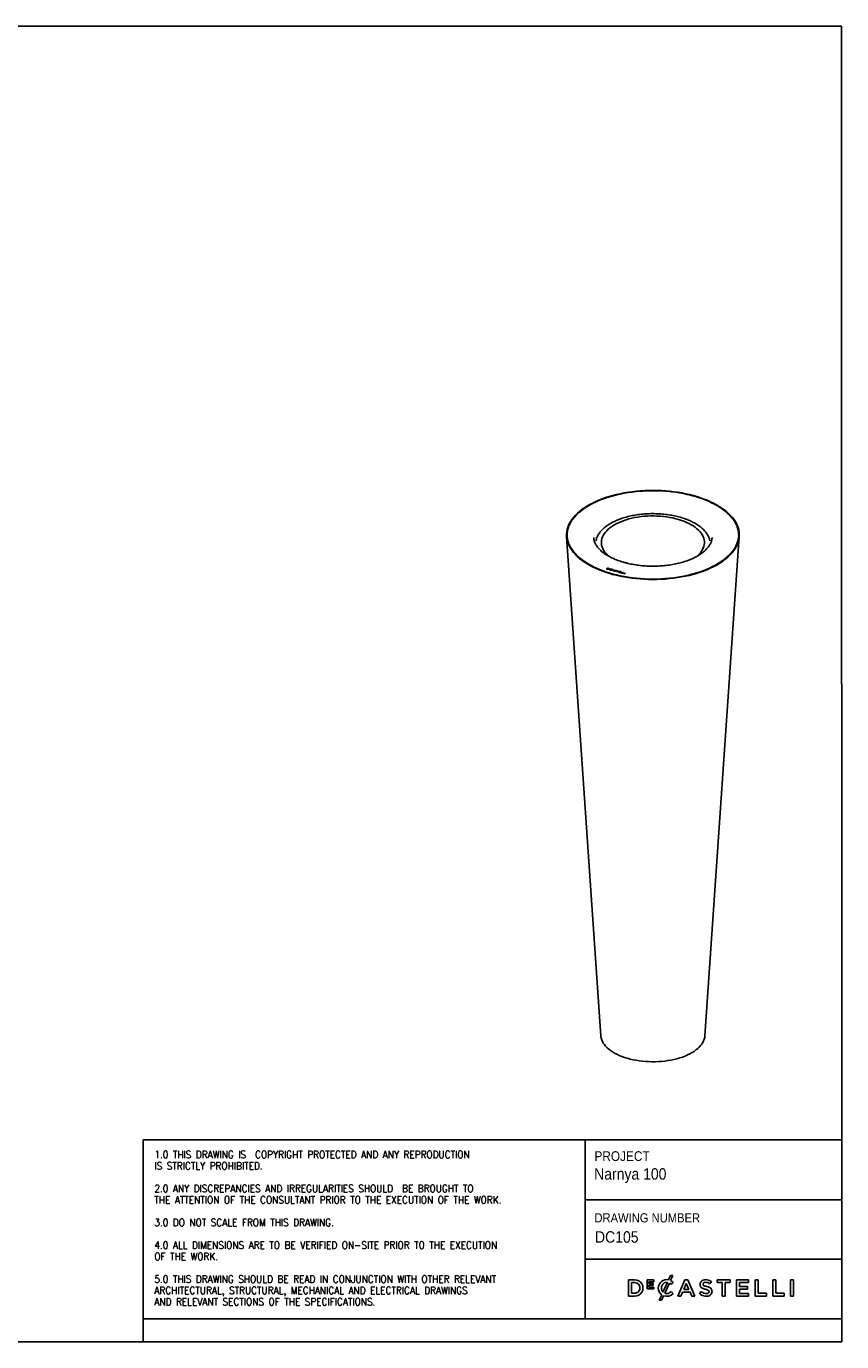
# Model space of a CAD drawing. Header units: millimetres. Extents: x 40 to 3320, y 40 to 2336.
# Tile 2 of 2: x 1896 to 3320, y 40 to 2336. Entities that reach past the tile are written whole.
import ezdxf

# ---------------------------------------------------------------- set-up
doc = ezdxf.new("R2010")
doc.units = ezdxf.units.MM
doc.header["$LTSCALE"] = 8
doc.linetypes.add('SLD-Solido', pattern=[0])
doc.layers.add('NOTE', color=3, linetype='SLD-Solido')
doc.layers.add('SCHIZZI', color=9, linetype='Continuous')
doc.styles.add('SLDTEXTSTYLE0', font='GOTHIC.TTF', dxfattribs={"width": 0.913})
doc.styles.add('SLDTEXTSTYLE1', font='romans__.ttf', dxfattribs={"width": 0.893})

msp = doc.modelspace()

# ---------------------------------------------------------------- linework, layer by layer
for p, q in [((3060.6, 1517), (3060.1, 1516.6)), ((3060.1, 1516.6), (3060.1, 1516.5)), ((3060.8, 1516.9), (3060.4, 1516.5)), ((3060.4, 1516.5), (3060.4, 1516.5)), ((3060.6, 1517), (3060.6, 1516.7)), ((2840.4, 1448.2), (2840.4, 1447.1)), ((3140.1, 1447.1), (3140.1, 1448.2)), ((2839.5, 1445.4), (2899.5, 573.8)), ((3081.1, 573.8), (3141.1, 1445.4)), ((3068.3, 1411.9), (3067, 1410.8)), ((2909.5, 1388.7), (2911.1, 1390.3)), ((2910.9, 1388.4), (2909.5, 1388.7)), ((2909.7, 1388.7), (2911.1, 1390.1)), ((2910.1, 1388.8), (2911.3, 1390)), ((2911.1, 1388.6), (2910.1, 1388.8)), ((2910.1, 1388.7), (2910.1, 1388.8)), ((2911.1, 1388.4), (2910.1, 1388.7)), ((2911.1, 1390.3), (2912.3, 1390)), ((2911.1, 1390.1), (2911.1, 1390.3)), ((2911.1, 1390.1), (2912.3, 1389.8)), ((2911.1, 1388.4), (2911.1, 1388.6)), ((2911.3, 1390), (2912.1, 1389.8)), ((2912.3, 1389.8), (2912.3, 1390)), ((2912.4, 1388.5), (2912.4, 1388.6)), ((2912.9, 1389), (2912.9, 1389.2)), ((2913.3, 1389.2), (2913.3, 1389.1)), ((2913.8, 1388.5), (2914.7, 1389.3)), ((2915.1, 1388.1), (2913.8, 1388.5)), ((2914, 1388.4), (2914.7, 1389.1)), ((2914.5, 1388.8), (2914.2, 1388.5)), ((2914.2, 1388.5), (2915.2, 1388.2)), ((2914.2, 1388.4), (2914.2, 1388.5)), ((2915.4, 1388.5), (2914.5, 1388.8)), ((2914.8, 1389.1), (2914.6, 1388.9)), ((2914.6, 1388.9), (2915.6, 1388.6)), ((2914.6, 1388.7), (2914.6, 1388.9)), ((2914.7, 1389.3), (2915.9, 1389)), ((2914.7, 1389.1), (2914.7, 1389.3)), ((2914.7, 1389.1), (2914.8, 1389.1)), ((2915.8, 1388.9), (2914.8, 1389.1)), ((2915.2, 1388.2), (2915.1, 1388.1)), ((2915.2, 1386.8), (2916, 1387.1)), ((2915.6, 1386.7), (2915.2, 1386.8)), ((2915.6, 1388.6), (2915.4, 1388.5)), ((2915.5, 1386.7), (2916, 1387)), ((2916.3, 1387), (2915.6, 1386.7)), ((2915.9, 1389), (2915.8, 1388.9)), ((2915.9, 1387.7), (2915.9, 1387.8)), ((2916, 1387), (2916, 1387.1)), ((2916.3, 1387.6), (2916.3, 1387.4)), ((2918.4, 1388.1), (2916.4, 1387.3)), ((2918.4, 1387.9), (2916.4, 1387.1)), ((2916.4, 1387.1), (2916.4, 1387.3)), ((2918.7, 1387.9), (2916.6, 1387.1)), ((2916.6, 1386.9), (2916.6, 1387.1)), ((2916.8, 1386.9), (2916.8, 1387)), ((2918, 1386.9), (2918.1, 1386.7)), ((2918, 1386.8), (2918, 1386.9)), ((2918, 1386.8), (2918, 1386.7)), ((2918.4, 1387.9), (2918.4, 1388.1)), ((2918.8, 1388.2), (2919.4, 1388.5)), ((2918.8, 1388.1), (2919.4, 1388.3)), ((2918.8, 1388.1), (2918.8, 1388.2)), ((2919.2, 1387.8), (2918.8, 1387.8)), ((2919.9, 1388.4), (2919, 1388.1)), ((2919, 1387.9), (2919, 1388.1)), ((2919, 1386.2), (2921.9, 1387.4)), ((2919.4, 1386.1), (2919, 1386.2)), ((2919.2, 1386.1), (2921.9, 1387.2)), ((2919.4, 1388.5), (2919.9, 1388.4)), ((2919.4, 1388.3), (2919.4, 1388.5)), ((2919.4, 1388.3), (2919.6, 1388.3)), ((2920.3, 1386.5), (2919.4, 1386.1)), ((2921.8, 1386.1), (2920.3, 1386.5)), ((2920.7, 1386.6), (2921.9, 1387.1)), ((2920.7, 1386.4), (2920.7, 1386.6)), ((2921.8, 1386.3), (2920.7, 1386.6)), ((2921.8, 1386.1), (2920.7, 1386.4)), ((2921.7, 1385.5), (2921.8, 1386.1)), ((2921.7, 1385.4), (2921.8, 1385.9)), ((2922.1, 1385.3), (2921.7, 1385.5)), ((2921.9, 1387.1), (2921.8, 1386.3)), ((2921.9, 1386.9), (2921.8, 1386.1)), ((2921.8, 1386.1), (2921.8, 1386.3)), ((2921.8, 1385.9), (2921.8, 1386.1)), ((2921.9, 1387.4), (2922.4, 1387.3)), ((2921.9, 1387.2), (2921.9, 1387.4)), ((2921.9, 1387.2), (2922.3, 1387.1)), ((2921.9, 1386.9), (2921.9, 1387.1)), ((2922.4, 1387.3), (2922.1, 1385.3)), ((2923.4, 1385.5), (2923.7, 1385.4)), ((2923.4, 1385.4), (2923.4, 1385.5)), ((2923.4, 1385.4), (2923.7, 1385.3)), ((2923.7, 1385.3), (2923.7, 1385.1)), ((2923.7, 1385), (2923.7, 1385.2)), ((2924.6, 1386), (2924.6, 1385.8)), ((2925, 1384.7), (2925, 1384.9)), ((2925.5, 1384.9), (2925.5, 1385.1)), ((2925.5, 1384.9), (2925.5, 1385)), ((2925.7, 1385.2), (2925.7, 1385.4)), ((2926.4, 1385.6), (2926, 1385.7)), ((2926.1, 1385.7), (2926.1, 1385.9)), ((2926.4, 1385.9), (2926.4, 1386.1)), ((2927.3, 1383.9), (2928.7, 1385.3)), ((2927.8, 1383.8), (2927.3, 1383.9)), ((2927.4, 1383.9), (2928.7, 1385.1)), ((2927.7, 1385.6), (2927.9, 1385.7)), ((2928.7, 1385.3), (2927.7, 1385.6)), ((2927.8, 1385.5), (2927.9, 1385.6)), ((2929.2, 1385.2), (2927.8, 1383.8)), ((2927.9, 1385.7), (2930.4, 1385.1)), ((2927.9, 1385.6), (2927.9, 1385.7)), ((2927.9, 1385.6), (2930.2, 1384.9)), ((2928.7, 1385.1), (2928.7, 1385.3)), ((2930.2, 1384.9), (2929.2, 1385.2)), ((2930, 1383.2), (2931.5, 1384.7)), ((2932.2, 1382.6), (2930, 1383.2)), ((2930.1, 1383.2), (2931.5, 1384.6)), ((2930.4, 1385.1), (2930.2, 1384.9)), ((2931, 1383.8), (2930.5, 1383.3)), ((2930.5, 1383.3), (2932.4, 1382.8)), ((2930.5, 1383.1), (2930.5, 1383.3)), ((2930.5, 1383.1), (2932.2, 1382.7)), ((2932.9, 1383.3), (2931, 1383.8)), ((2931.7, 1384.4), (2931.2, 1384)), ((2931.2, 1384), (2933.1, 1383.5)), ((2931.2, 1383.8), (2931.2, 1384)), ((2931.2, 1383.8), (2932.9, 1383.3)), ((2931.5, 1384.7), (2933.8, 1384.1)), ((2931.5, 1384.6), (2931.5, 1384.7)), ((2931.5, 1384.6), (2933.6, 1384)), ((2933.6, 1383.9), (2931.7, 1384.4)), ((2932.4, 1382.8), (2932.2, 1382.6)), ((2933.1, 1383.5), (2932.9, 1383.3)), ((2933.5, 1382.2), (2935.1, 1383.8)), ((2935.6, 1381.7), (2933.5, 1382.2)), ((2933.8, 1384.1), (2933.6, 1383.9)), ((2933.6, 1382.2), (2935.1, 1383.6)), ((2935.5, 1383.7), (2934.1, 1382.3)), ((2934.1, 1382.3), (2935.8, 1381.9)), ((2934.1, 1382.2), (2934.1, 1382.3)), ((2934.1, 1382.2), (2935.7, 1381.7)), ((2935.1, 1383.8), (2935.5, 1383.7)), ((2935.1, 1383.6), (2935.1, 1383.8)), ((2935.1, 1383.6), (2935.3, 1383.6)), ((2935.8, 1381.9), (2935.6, 1381.7)), ((2936.8, 1381.3), (2938.4, 1382.9)), ((2938.9, 1380.8), (2936.8, 1381.3)), ((2936.9, 1381.3), (2938.4, 1382.7)), ((2938.8, 1382.8), (2937.4, 1381.4)), ((2937.4, 1381.4), (2939.1, 1381)), ((2937.4, 1381.3), (2937.4, 1381.4)), ((2937.4, 1381.3), (2938.9, 1380.8)), ((2938.4, 1382.9), (2938.8, 1382.8)), ((2938.4, 1382.7), (2938.4, 1382.9)), ((2938.4, 1382.7), (2938.6, 1382.7)), ((2939.1, 1381), (2938.9, 1380.8)), ((2940.1, 1380.4), (2941.7, 1382)), ((2940.5, 1380.3), (2940.1, 1380.4)), ((2940.3, 1380.4), (2941.7, 1381.8)), ((2942.1, 1381.9), (2940.5, 1380.3)), ((2941.7, 1382), (2942.1, 1381.9)), ((2941.7, 1381.8), (2941.7, 1382)), ((2941.7, 1381.8), (2942, 1381.8))]:
    msp.add_line(p, q)
at = {"flags": 128}
for points in [[(3060.8, 1516.9), (3067.2, 1515.1), (3073.4, 1513.1), (3079.4, 1510.9), (3085.2, 1508.7), (3090.7, 1506.2), (3096, 1503.7), (3101.1, 1501), (3105.9, 1498.1), (3110.5, 1495.2), (3114.8, 1492.2), (3118.7, 1489), (3122.4, 1485.8), (3125.8, 1482.4), (3128.8, 1479), (3131.6, 1475.5), (3134, 1472), (3136, 1468.4), (3137.8, 1464.8), (3139.1, 1461.1), (3140.2, 1457.3), (3140.9, 1453.6), (3141.2, 1449.9), (3141.2, 1446.1), (3140.8, 1442.3), (3140.1, 1438.6), (3139, 1434.9), (3137.6, 1431.2), (3135.8, 1427.6), (3133.7, 1424), (3131.3, 1420.4), (3128.5, 1417), (3125.4, 1413.6), (3122, 1410.2), (3118.3, 1407), (3114.3, 1403.9), (3110, 1400.8), (3105.4, 1397.9), (3100.5, 1395.1), (3095.4, 1392.4), (3090.1, 1389.9), (3084.5, 1387.5), (3078.7, 1385.2), (3072.7, 1383.1), (3066.5, 1381.1), (3060.1, 1379.3), (3053.6, 1377.6), (3046.9, 1376.1), (3040, 1374.8), (3033.1, 1373.7), (3026.1, 1372.7), (3018.9, 1371.9), (3011.7, 1371.2), (3004.5, 1370.8), (2997.2, 1370.5), (2989.9, 1370.5), (2982.6, 1370.6), (2975.4, 1370.8), (2968.1, 1371.3), (2961, 1371.9), (2953.8, 1372.8), (2946.8, 1373.8), (2939.9, 1374.9), (2933.1, 1376.3), (2926.4, 1377.8), (2919.9, 1379.4), (2913.5, 1381.3), (2907.3, 1383.3), (2901.3, 1385.4), (2895.5, 1387.7), (2890, 1390.1), (2884.6, 1392.7), (2879.6, 1395.4), (2874.7, 1398.2), (2870.2, 1401.1), (2865.9, 1404.2), (2861.9, 1407.3), (2858.2, 1410.6), (2854.9, 1413.9), (2851.8, 1417.3), (2849.1, 1420.8), (2846.7, 1424.3), (2844.6, 1427.9), (2842.9, 1431.6), (2841.5, 1435.3), (2840.4, 1439), (2839.7, 1442.7), (2839.4, 1446.5), (2839.4, 1450.2), (2839.8, 1454), (2840.5, 1457.7), (2841.6, 1461.4), (2843, 1465.1), (2844.7, 1468.8), (2846.8, 1472.4), (2849.3, 1475.9), (2852, 1479.4), (2855.1, 1482.8), (2858.5, 1486.1), (2862.2, 1489.3), (2866.2, 1492.5), (2870.5, 1495.5), (2875.1, 1498.4), (2879.9, 1501.2), (2885, 1503.9), (2890.4, 1506.5), (2896, 1508.9), (2901.8, 1511.2), (2907.8, 1513.3), (2914, 1515.3), (2920.4, 1517.1), (2926.9, 1518.7), (2933.6, 1520.2), (2940.4, 1521.6), (2947.4, 1522.7), (2954.4, 1523.7), (2961.5, 1524.5), (2968.7, 1525.1), (2976, 1525.6), (2983.2, 1525.8), (2990.5, 1525.9), (2997.8, 1525.8), (3005.1, 1525.6), (3012.3, 1525.1), (3019.5, 1524.5), (3026.6, 1523.6), (3033.7, 1522.7), (3040.6, 1521.5), (3047.4, 1520.1), (3054.1, 1518.6), (3060.6, 1517)], [(3060.4, 1516.5), (3066.7, 1514.7), (3072.9, 1512.7), (3078.9, 1510.5), (3084.7, 1508.2), (3090.3, 1505.8), (3095.6, 1503.2), (3100.7, 1500.5), (3105.5, 1497.7), (3110, 1494.7), (3114.2, 1491.7), (3118.2, 1488.5), (3121.9, 1485.3), (3125.2, 1481.9), (3128.2, 1478.5), (3130.9, 1475), (3133.3, 1471.5), (3135.3, 1467.8), (3137, 1464.2), (3138.3, 1460.5), (3139.3, 1456.8), (3139.9, 1453), (3140.2, 1449.3), (3140.1, 1445.5), (3139.7, 1441.7), (3138.9, 1438), (3137.8, 1434.3), (3136.3, 1430.6), (3134.4, 1427), (3132.2, 1423.4), (3129.7, 1419.9), (3126.9, 1416.4), (3123.7, 1413), (3120.2, 1409.7), (3116.4, 1406.5), (3112.3, 1403.4), (3107.9, 1400.4), (3103.3, 1397.5), (3098.3, 1394.7), (3093.2, 1392.1), (3087.7, 1389.6), (3082.1, 1387.2), (3076.2, 1385), (3070.1, 1382.9), (3063.8, 1381), (3057.4, 1379.2), (3050.8, 1377.6), (3044, 1376.2), (3037.2, 1374.9), (3030.2, 1373.8), (3023.1, 1372.9), (3015.9, 1372.2), (3008.7, 1371.6), (3001.4, 1371.2), (2994.1, 1371.1), (2986.8, 1371), (2979.6, 1371.2), (2972.3, 1371.6), (2965.1, 1372.1), (2957.9, 1372.8), (2950.8, 1373.7), (2943.8, 1374.8), (2936.9, 1376.1), (2930.2, 1377.5), (2923.6, 1379.1), (2917.1, 1380.8), (2910.8, 1382.8), (2904.7, 1384.8), (2898.8, 1387.1), (2893.2, 1389.4), (2887.7, 1391.9), (2882.5, 1394.6), (2877.6, 1397.3), (2872.9, 1400.2), (2868.5, 1403.2), (2864.4, 1406.3), (2860.6, 1409.5), (2857.1, 1412.8), (2853.9, 1416.2), (2851, 1419.7), (2848.5, 1423.2), (2846.3, 1426.8), (2844.4, 1430.4), (2842.9, 1434.1), (2841.7, 1437.8), (2840.9, 1441.5), (2840.5, 1445.3), (2840.4, 1449), (2840.6, 1452.8), (2841.2, 1456.5), (2842.2, 1460.3), (2843.5, 1464), (2845.2, 1467.6), (2847.2, 1471.2), (2849.5, 1474.8), (2852.2, 1478.3), (2855.2, 1481.7), (2858.5, 1485.1), (2862.2, 1488.3), (2866.1, 1491.5), (2870.3, 1494.6), (2874.9, 1497.5), (2879.6, 1500.4), (2884.7, 1503.1), (2890, 1505.6), (2895.6, 1508.1), (2901.3, 1510.4), (2907.3, 1512.6), (2913.5, 1514.6), (2919.8, 1516.4), (2926.4, 1518.1), (2933, 1519.6), (2939.9, 1521), (2946.8, 1522.1), (2953.8, 1523.1), (2960.9, 1524), (2968.1, 1524.6), (2975.4, 1525.1), (2982.7, 1525.4), (2990, 1525.5), (2997.3, 1525.4), (3004.5, 1525.1), (3011.8, 1524.7), (3019, 1524), (3026.1, 1523.2), (3033.1, 1522.2), (3040.1, 1521.1), (3046.9, 1519.7), (3053.6, 1518.2), (3060.1, 1516.6)], [(2920.4, 1380), (2926.9, 1378.3), (2933.6, 1376.8), (2940.4, 1375.5), (2947.3, 1374.3), (2954.4, 1373.3), (2961.5, 1372.5), (2968.7, 1371.9), (2975.9, 1371.4), (2983.2, 1371.2), (2990.5, 1371.1), (2997.8, 1371.2), (3005.1, 1371.4), (3012.3, 1371.9), (3019.5, 1372.5), (3026.6, 1373.4), (3033.7, 1374.4), (3040.6, 1375.5), (3047.4, 1376.9), (3054.1, 1378.4), (3060.6, 1380.1), (3067, 1381.9), (3073.2, 1383.9), (3079.1, 1386.1), (3084.9, 1388.4), (3090.5, 1390.8), (3095.8, 1393.4), (3100.8, 1396.1), (3105.6, 1399), (3110.1, 1401.9), (3114.4, 1405), (3118.3, 1408.1), (3122, 1411.4), (3125.3, 1414.7), (3128.3, 1418.2), (3131, 1421.7), (3133.3, 1425.2), (3135.3, 1428.8), (3137, 1432.5), (3138.3, 1436.2), (3139.3, 1439.9), (3139.9, 1443.7), (3140.1, 1447.4), (3140, 1451.2), (3139.6, 1454.9), (3138.8, 1458.7), (3137.6, 1462.4), (3136.1, 1466.1), (3134.2, 1469.7), (3132, 1473.3), (3129.5, 1476.8), (3126.6, 1480.3), (3123.5, 1483.6), (3120, 1486.9), (3116.1, 1490.1), (3112, 1493.2), (3107.6, 1496.2), (3103, 1499.1), (3098, 1501.9), (3092.8, 1504.5), (3087.4, 1507), (3081.7, 1509.4), (3075.8, 1511.6), (3069.7, 1513.7), (3063.4, 1515.6), (3057, 1517.4), (3050.4, 1518.9), (3043.6, 1520.4), (3036.7, 1521.6), (3029.7, 1522.7), (3022.7, 1523.6), (3015.5, 1524.3), (3008.3, 1524.9), (3001, 1525.2), (2993.7, 1525.4), (2986.4, 1525.4), (2979.1, 1525.2), (2971.9, 1524.8), (2964.6, 1524.3), (2957.5, 1523.6), (2950.4, 1522.6), (2943.4, 1521.6), (2936.5, 1520.3), (2929.8, 1518.9), (2923.2, 1517.3), (2916.8, 1515.5), (2910.5, 1513.6), (2904.4, 1511.5), (2898.5, 1509.3), (2892.9, 1506.9), (2887.4, 1504.4), (2882.3, 1501.7), (2877.3, 1499), (2872.7, 1496.1), (2868.3, 1493.1), (2864.2, 1489.9), (2860.4, 1486.7), (2856.9, 1483.4), (2853.8, 1480), (2850.9, 1476.6), (2848.4, 1473.1), (2846.2, 1469.5), (2844.4, 1465.8), (2842.9, 1462.1), (2841.8, 1458.4), (2841, 1454.7), (2840.5, 1450.9), (2840.5, 1447.2), (2840.7, 1443.4), (2841.4, 1439.7), (2842.4, 1436), (2843.7, 1432.3), (2845.4, 1428.6), (2847.4, 1425), (2849.8, 1421.4), (2852.5, 1418), (2855.5, 1414.5), (2858.8, 1411.2), (2862.5, 1407.9), (2866.5, 1404.8), (2870.7, 1401.7), (2875.3, 1398.8), (2880.1, 1396), (2885.1, 1393.3), (2890.5, 1390.7), (2896, 1388.3), (2901.8, 1386), (2907.8, 1383.8), (2914, 1381.8), (2920.4, 1380)], [(2913.7, 1410.6), (2913.4, 1410.9), (2910.6, 1413.5), (2908.1, 1416.1), (2906, 1418.8), (2904.2, 1421.6), (2902.7, 1424.4), (2901.6, 1427.2), (2900.8, 1430.1), (2900.4, 1433), (2900.3, 1435.9), (2900.6, 1438.8), (2901.2, 1441.7), (2902.2, 1444.6), (2903.6, 1447.4), (2905.3, 1450.2), (2907.3, 1452.9), (2909.6, 1455.6), (2912.3, 1458.1), (2915.3, 1460.6), (2918.5, 1463), (2922.1, 1465.2), (2925.9, 1467.4), (2930, 1469.4), (2934.3, 1471.3), (2938.8, 1473), (2943.6, 1474.6), (2948.5, 1476.1), (2953.6, 1477.3), (2958.8, 1478.4), (2964.2, 1479.4), (2969.6, 1480.1), (2975.2, 1480.7), (2980.8, 1481.1), (2986.4, 1481.3), (2992.1, 1481.3), (2997.7, 1481.2), (3003.3, 1480.9), (3008.9, 1480.4), (3014.4, 1479.7), (3019.8, 1478.8), (3025.1, 1477.8), (3030.2, 1476.5), (3035.2, 1475.2), (3040, 1473.6), (3044.6, 1472), (3049, 1470.1), (3053.2, 1468.2), (3057.1, 1466.1), (3060.8, 1463.8), (3064.1, 1461.5), (3067.2, 1459.1), (3070, 1456.5), (3072.5, 1453.9), (3074.6, 1451.2), (3076.4, 1448.4), (3077.9, 1445.6), (3079, 1442.8), (3079.8, 1439.9), (3080.2, 1437), (3080.3, 1434.1), (3080, 1431.2), (3079.3, 1428.3), (3078.3, 1425.4), (3077, 1422.6), (3075.3, 1419.8), (3073.3, 1417.1), (3071, 1414.4), (3068.3, 1411.9), (3068.3, 1411.9)], [(2912.9, 1389.3), (2912.9, 1389.2), (2912.9, 1389.1), (2912.9, 1389), (2912.8, 1388.9), (2912.7, 1388.8), (2912.6, 1388.8), (2912.5, 1388.7), (2912.4, 1388.6)], [(2913.3, 1389.4), (2913.3, 1389.2), (2913.3, 1389.1), (2913.3, 1389), (2913.2, 1388.8), (2913.1, 1388.7), (2913, 1388.6), (2912.8, 1388.5), (2912.6, 1388.4)], [(2924.4, 1385.7), (2924.2, 1385.8), (2924.2, 1385.9), (2924.2, 1386.1), (2924.2, 1386.2), (2924.4, 1386.3), (2924.6, 1386.4), (2924.8, 1386.4), (2925, 1386.5)], [(2925, 1386.2), (2924.9, 1386.2), (2924.8, 1386.2), (2924.7, 1386.2), (2924.6, 1386.1), (2924.6, 1386), (2924.6, 1386), (2924.6, 1385.9), (2924.7, 1385.9)], [(2925.5, 1384.9), (2925.5, 1384.9), (2925.5, 1384.9)], [(2925.7, 1385.4), (2925.8, 1385.3), (2925.8, 1385.3), (2925.9, 1385.2), (2925.9, 1385.2), (2925.9, 1385.1), (2925.9, 1385.1), (2925.9, 1385), (2925.9, 1385)], [(3081.1, 573.8), (3080.7, 570.9), (3080, 568), (3078.9, 565.1), (3077.5, 562.3), (3075.8, 559.6), (3073.7, 556.8), (3071.3, 554.2), (3068.6, 551.7), (3065.5, 549.2), (3062.2, 546.8), (3058.6, 544.6), (3054.8, 542.5), (3050.7, 540.5), (3046.4, 538.6), (3041.8, 536.9), (3037.1, 535.3), (3032.1, 533.9), (3027, 532.6), (3021.8, 531.5), (3016.4, 530.6), (3011, 529.9), (3005.4, 529.3), (2999.8, 528.9), (2994.2, 528.7), (2988.6, 528.6), (2982.9, 528.8), (2977.3, 529.1), (2971.7, 529.6), (2966.2, 530.3), (2960.8, 531.2), (2955.6, 532.2), (2950.4, 533.4), (2945.4, 534.7), (2940.6, 536.3), (2936, 537.9), (2931.5, 539.7), (2927.3, 541.7), (2923.4, 543.8), (2919.7, 546), (2916.3, 548.3), (2913.1, 550.7), (2910.3, 553.2), (2907.8, 555.8), (2905.6, 558.5), (2903.7, 561.2), (2902.2, 564), (2901, 566.9), (2900.1, 569.8), (2899.6, 572.7), (2899.5, 573.8)]]:
    msp.add_lwpolyline(points, dxfattribs=at)
for centre, radius, start, end in [((2911.6, 1391.7), 3.36, 257.6369, 286.5509), ((2911.6, 1391.1), 2.57, 257.6463, 286.3799), ((2911.6, 1390.9), 2.57, 257.6463, 286.3799), ((2910.2, 1383.1), 6.98, 72.5862, 73.9234), ((2912, 1388.8), 1.01, 33.1593, 77.7806), ((2910.2, 1382.7), 7.59, 72.5862, 73.9234), ((2910.2, 1382.5), 7.59, 72.5862, 73.9234), ((2912.2, 1389.1), 0.703, 280.766, 347.1729), ((2912.2, 1388.6), 1.32, 32.9707, 77.6836), ((2912.2, 1388.5), 1.32, 32.9707, 77.6836), ((2916.4, 1387.6), 0.52, 147.4409, 233.768), ((2916.4, 1387.4), 0.521, 146.2222, 168.7191), ((2917.4, 1386.4), 2.08, 81.6554, 136.8898), ((2917.4, 1386.2), 2.08, 81.6554, 136.8898), ((2917.5, 1386.7), 1.57, 81.6847, 136.8992), ((2916.6, 1387.6), 0.377, 145.6375, 228.8612), ((2916.7, 1387.4), 0.412, 182.0129, 227.0866), ((2917.2, 1388.6), 1.89, 242.2738, 250.846), ((2917.3, 1388.4), 1.45, 243.9224, 251.0031), ((2917.3, 1388.2), 1.45, 243.9224, 251.0031), ((2917.5, 1389.7), 2.98, 250.7353, 280.2074), ((2917.5, 1389.1), 2.2, 250.5627, 281.3384), ((2917.5, 1388.9), 2.2, 250.5627, 281.3384), ((2917.7, 1385.8), 2.63, 65.0903, 88.2691), ((2917.7, 1385.7), 2.63, 65.0903, 88.2691), ((2917.6, 1386.2), 2.02, 66.866, 88.0467), ((2918.3, 1387.5), 0.555, 28.046, 48.2467), ((2918.5, 1387.4), 0.798, 30.9221, 50.7722), ((2918.4, 1387.1), 0.96, 44.6989, 49.9974), ((2923.5, 1385.3), 0.287, 129.2009, 226.9647), ((2923.6, 1385.1), 0.36, 132.7143, 159.3478), ((2924.8, 1387.2), 2.56, 234.3013, 275.8513), ((2923.8, 1385.3), 0.155, 129.118, 219.7472), ((2924.9, 1386.8), 1.95, 234.2013, 275.0545), ((2923.8, 1385.1), 0.157, 181.2323, 220.1032), ((2924.9, 1386.6), 1.95, 234.2013, 275.0545), ((2924.9, 1385.4), 0.906, 84.4504, 144.2022), ((2926.2, 1388.7), 3.54, 238.6284, 247.6015), ((2924.8, 1385.9), 0.183, 184.6599, 244.9281), ((2926.3, 1388.5), 3.12, 238.6284, 247.6012), ((2926.3, 1388.4), 3.12, 238.6284, 247.6012), ((2922.8, 1380.6), 5.31, 60.948, 67.1829), ((2925.2, 1384.3), 2.15, 55.6355, 94.7569), ((2925.2, 1384.7), 1.54, 55.6491, 94.8319), ((2925.2, 1384.2), 2.15, 55.6355, 94.7569), ((2925, 1385.5), 0.602, 270.4446, 316.3209), ((2925, 1385.3), 0.602, 270.4446, 316.3209), ((2923.6, 1381.9), 4.05, 59.1453, 67.8893), ((2923.6, 1381.7), 4.05, 59.1453, 67.8893), ((2925.1, 1385.7), 1.04, 270.1278, 317.5836), ((2925.3, 1385.1), 0.137, 341.1295, 68.613), ((2925.5, 1384.8), 0.404, 26.3593, 66.2283), ((2925.9, 1385.9), 0.182, 318.6337, 45.7827), ((2926.2, 1385.9), 0.317, 315.0076, 51.0384), ((2926.1, 1385.6), 0.396, 19.0719, 47.4177)]:
    msp.add_arc(centre, radius, start, end)
for points, knots in [([(3089.7, 1438.1), (3089.6, 1438.7), (3089.3, 1440.2), (3088.4, 1442.8), (3087.2, 1445.7), (3085.7, 1448.6), (3083.8, 1451.4), (3081.7, 1454.2), (3079.2, 1456.9), (3076.5, 1459.5), (3073.5, 1462.1), (3070.2, 1464.5), (3066.6, 1466.9), (3062.9, 1469.1), (3058.8, 1471.2), (3054.6, 1473.1), (3050.2, 1475), (3045.6, 1476.7), (3040.8, 1478.2), (3035.9, 1479.7), (3030.8, 1480.9), (3025.6, 1482), (3020.3, 1483), (3014.9, 1483.8), (3009.4, 1484.5), (3003.9, 1484.9), (2998.3, 1485.2), (2992.7, 1485.4), (2987.1, 1485.4), (2981.5, 1485.2), (2975.9, 1484.9), (2970.3, 1484.4), (2964.9, 1483.7), (2959.5, 1482.9), (2954.2, 1481.9), (2949, 1480.8), (2944, 1479.5), (2939, 1478), (2934.3, 1476.4), (2929.7, 1474.7), (2925.3, 1472.9), (2921.1, 1470.9), (2917.2, 1468.8), (2913.4, 1466.5), (2909.9, 1464.2), (2906.8, 1461.8), (2904.5, 1459.9), (2902.3, 1457.8), (2900.1, 1455.5), (2897.8, 1452.8), (2895.7, 1449.9), (2894, 1447), (2892.6, 1444.1), (2891.5, 1441.1), (2891.1, 1439.1), (2890.8, 1438.1)], [0, 0, 0, 0, 0.010901, 0.029546, 0.048288, 0.06715, 0.086138, 0.105245, 0.124452, 0.143738, 0.163079, 0.182454, 0.201847, 0.221246, 0.240639, 0.260024, 0.279396, 0.298757, 0.318104, 0.337439, 0.356763, 0.376077, 0.395381, 0.414679, 0.43397, 0.453256, 0.472539, 0.49182, 0.511099, 0.530379, 0.549661, 0.568945, 0.588232, 0.607525, 0.626825, 0.646133, 0.66545, 0.684779, 0.704119, 0.723473, 0.742842, 0.762226, 0.781625, 0.801038, 0.820462, 0.839894, 0.855766, 0.866015, 0.885402, 0.904759, 0.924049, 0.943248, 0.962332, 0.981286, 1, 1, 1, 1]), ([(2941.3, 1399.9), (2940.4, 1400.1), (2937.9, 1400.8), (2933.8, 1402.1), (2929.1, 1403.8), (2924.6, 1405.5), (2920.3, 1407.4), (2916.2, 1409.4), (2912.3, 1411.5), (2908.7, 1413.7), (2905.3, 1416), (2902.2, 1418.3), (2899.4, 1420.8), (2896.8, 1423.3), (2894.6, 1425.8), (2892.6, 1428.4), (2890.9, 1431), (2889.5, 1433.7), (2888.3, 1436.4), (2887.5, 1439.1), (2887, 1441.6), (2886.9, 1443.2), (2886.9, 1443.9)], [0, 0, 0, 0, 0.027203, 0.078937, 0.130638, 0.182298, 0.233915, 0.285488, 0.337016, 0.388504, 0.439958, 0.491393, 0.542824, 0.594277, 0.645793, 0.697427, 0.749254, 0.801364, 0.853858, 0.906829, 0.960334, 1, 1, 1, 1]), ([(3093.7, 1443.9), (3093.7, 1443.5), (3093.6, 1442.1), (3093.2, 1439.9), (3092.5, 1437.1), (3091.4, 1434.3), (3090, 1431.6), (3088.4, 1428.9), (3086.4, 1426.3), (3084.2, 1423.7), (3081.6, 1421.2), (3078.8, 1418.7), (3075.8, 1416.4), (3072.5, 1414.1), (3068.9, 1411.9), (3065.1, 1409.7), (3061, 1407.7), (3056.8, 1405.8), (3052.3, 1404), (3047.6, 1402.4), (3042.8, 1400.9), (3037.8, 1399.5), (3032.6, 1398.2), (3027.3, 1397.1), (3021.9, 1396.1), (3016.4, 1395.3), (3010.9, 1394.7), (3005.2, 1394.2), (2999.5, 1393.8), (2993.8, 1393.6), (2988.1, 1393.6), (2982.4, 1393.8), (2976.7, 1394.1), (2971, 1394.5), (2965.4, 1395.2), (2959.9, 1395.9), (2954.5, 1396.9), (2949.1, 1397.9), (2944.8, 1399), (2942.2, 1399.7), (2941.3, 1399.9)], [0, 0, 0, 0, 0.012072, 0.040375, 0.068528, 0.096436, 0.124069, 0.151445, 0.178611, 0.205619, 0.232518, 0.259348, 0.286139, 0.312913, 0.339685, 0.366462, 0.393253, 0.420062, 0.44689, 0.473738, 0.500606, 0.527493, 0.554397, 0.581317, 0.60825, 0.635195, 0.66215, 0.689113, 0.716081, 0.743054, 0.770029, 0.797005, 0.823978, 0.850948, 0.877912, 0.904868, 0.931815, 0.95875, 0.985672, 1, 1, 1, 1])]:
    msp.add_open_spline(points, degree=3, knots=knots)
at = {"layer": 'SCHIZZI'}
msp.add_line((3319.8, 2336), (40, 2336), dxfattribs=at)
at = {"layer": 'SCHIZZI', "color": 7, "true_color": 0xffffff}
for p, q in [((3320, 40), (3319.8, 2336)), ((2100.4, 392.2), (2100.4, 80)), ((2100.4, 392.2), (3320, 392.2)), ((2871.8, 392.2), (2871.8, 80)), ((2871.8, 287.6), (3320, 287.6)), ((2871.8, 183.8), (3320, 183.8)), ((2958.2, 147.9), (2947.6, 147.9)), ((2947.6, 147.9), (2947.6, 119.7)), ((2952.8, 124.5), (2952.8, 143.2)), ((2952.8, 143.2), (2958.2, 143.2)), ((2991.8, 147.7), (2980, 147.7)), ((2980, 147.7), (2980, 132.1)), ((2983.4, 141.5), (2983.4, 144.7)), ((2983.4, 144.7), (2991.8, 144.7)), ((2990.8, 141.5), (2983.4, 141.5)), ((2983.4, 138.4), (2990.8, 138.4)), ((2983.4, 135.1), (2983.4, 138.4)), ((2990.8, 138.4), (2990.8, 141.5)), ((2991.8, 144.7), (2991.8, 147.7)), ((3015.6, 143.5), (3007.9, 126.7)), ((3010.9, 124.7), (3019, 142.4)), ((3021.1, 155.4), (3017.7, 147.9)), ((3021.1, 146.9), (3025, 155.4)), ((3025, 155.4), (3021.1, 155.4)), ((3022.1, 140.1), (3025.4, 143.9)), ((3025.4, 143.9), (3025.3, 144)), ((3046.3, 148.1), (3033.9, 119.7)), ((3044.1, 131.1), (3048.6, 141.8)), ((3051.1, 148.1), (3046.3, 148.1)), ((3048.6, 141.8), (3053.2, 131.1)), ((3051.1, 148), (3051.1, 148.1)), ((3063.5, 119.7), (3051.1, 148)), ((3089.7, 140.8), (3092.5, 144.8)), ((3125.3, 147.9), (3102.3, 147.9)), ((3102.3, 147.9), (3102.3, 143.1)), ((3102.3, 143.1), (3111.2, 143.1)), ((3111.2, 143.1), (3111.2, 119.7)), ((3116.4, 119.7), (3116.4, 143.1)), ((3116.4, 143.1), (3125.3, 143.1)), ((3125.3, 143.1), (3125.3, 147.9)), ((3157.1, 147.9), (3136.1, 147.9)), ((3136.1, 147.9), (3136.1, 119.7)), ((3141.3, 136.3), (3141.3, 143.2)), ((3141.3, 143.2), (3157.1, 143.2)), ((3157.1, 143.2), (3157.1, 147.9)), ((3174, 147.9), (3168.8, 147.9)), ((3168.8, 147.9), (3168.8, 119.7)), ((3174, 124.5), (3174, 147.9)), ((3204.7, 147.9), (3199.5, 147.9)), ((3199.5, 147.9), (3199.5, 119.7)), ((3204.7, 124.5), (3204.7, 147.9)), ((3230.4, 147.9), (3230.4, 119.7)), ((3235.6, 147.9), (3230.4, 147.9)), ((3235.6, 119.7), (3235.6, 147.9)), ((2947.6, 119.7), (2958.2, 119.7)), ((2958.2, 124.5), (2952.8, 124.5)), ((2980, 132.1), (2991.9, 132.1)), ((2991.9, 135.1), (2983.4, 135.1)), ((2991.9, 132.1), (2991.9, 135.1)), ((2999.8, 133.7), (2999.8, 133.7)), ((3005.7, 121.8), (3001.5, 112.6)), ((3005.4, 112.6), (3008.9, 120.2)), ((3025.6, 124.3), (3022.3, 127.7)), ((3025.5, 124.2), (3025.6, 124.3)), ((3033.9, 119.7), (3039.3, 119.7)), ((3039.3, 119.7), (3042.1, 126.5)), ((3042.1, 126.5), (3055.1, 126.5)), ((3053.2, 131.1), (3044.1, 131.1)), ((3055.1, 126.5), (3058, 119.7)), ((3058, 119.7), (3063.5, 119.7)), ((3074.7, 127.6), (3071.6, 123.9)), ((3111.2, 119.7), (3116.4, 119.7)), ((3136.1, 119.7), (3157.3, 119.7)), ((3155.3, 136.3), (3141.3, 136.3)), ((3141.3, 131.6), (3155.3, 131.6)), ((3141.3, 124.4), (3141.3, 131.6)), ((3157.3, 124.4), (3141.3, 124.4)), ((3155.3, 131.6), (3155.3, 136.3)), ((3157.3, 119.7), (3157.3, 124.4)), ((3168.8, 119.7), (3188.7, 119.7)), ((3188.7, 124.5), (3174, 124.5)), ((3188.7, 119.7), (3188.7, 124.5)), ((3199.5, 119.7), (3219.3, 119.7)), ((3219.3, 124.5), (3204.7, 124.5)), ((3219.3, 119.7), (3219.3, 124.5)), ((3230.4, 119.7), (3235.6, 119.7)), ((3001.5, 112.6), (3005.4, 112.6)), ((2100.4, 80), (2100.4, 40)), ((2100.4, 80), (3320, 80)), ((40, 40), (3320, 40))]:
    msp.add_line(p, q, dxfattribs=at)
for centre, radius, start, end in [((2958.9, 133.8), 14.1, 266.9016, 93.0984), ((2958.4, 133.8), 9.35, 268.7663, 91.2337), ((3014.2, 133.9), 14.5, 76.2452, 180.8909), ((3016, 133.9), 10.8, 153.5843, 221.7366), ((3014.2, 134.8), 8.82, 81.0486, 153.5843), ((3011.9, 129.6), 14.7, 45.726, 60.9073), ((3014.8, 133), 15.2, 45.7139, 65.5871), ((3081.7, 139.9), 9.09, 162.4397, 192.3194), ((3078.8, 139.1), 6.02, 190.7898, 232.6677), ((3080.5, 140), 7.87, 114.6345, 160.643), ((3082.2, 136.3), 11.9, 89.5079, 114.6345), ((3080.9, 140.5), 3.13, 146.8593, 193.3103), ((3080.4, 140.3), 2.62, 193.3103, 230.5673), ((3081.5, 139.5), 4.14, 98.9809, 140.3235), ((3082.8, 143.6), 6.7, 232.4478, 252.5977), ((3082.3, 134.4), 9.3, 77.5447, 98.9809), ((3082.4, 131.4), 16.9, 72.4447, 90.3973), ((3081, 130), 13.9, 51.2578, 76.4729), ((3081.7, 130.7), 17.7, 52.4218, 70.9644), ((3014.5, 133.7), 14.8, 180, 233.2579), ((3014.2, 134.4), 15.2, 249.3037, 318.5846), ((3014.4, 133.4), 9.4, 248.2838, 285.8766), ((3013.4, 136), 12.2, 287.2144, 317.1185), ((3083.2, 136.6), 17.2, 227.68, 255.7733), ((3084.1, 137.2), 13.5, 225.9886, 252.6823), ((3081.9, 143.2), 11.2, 232.6677, 251.2708), ((3087, 156.2), 25.2, 249.7007, 255.5146), ((3083.4, 137.3), 18, 255.7733, 272.4479), ((3083.4, 135.2), 11.3, 252.6823, 275.6739), ((3077.4, 118.9), 13.4, 73.3232, 75.5146), ((3091.3, 167), 31.6, 250.5587, 257.3125), ((3085.5, 147.5), 16.4, 255, 258.2933), ((3077.4, 108.6), 23.3, 70.2713, 78.2933), ((3083.8, 131.2), 11.9, 271.4711, 299.926), ((3080.1, 115.7), 20.9, 64.6325, 78.0989), ((3084.1, 129.2), 5.26, 274.6813, 307.5888), ((3082.6, 122.5), 8.49, 58.4344, 71.2842), ((3085.6, 127.4), 2.81, 27.4618, 59.7152), ((3085.5, 127.2), 2.82, 309.4839, 346.5938), ((3085, 127.3), 3.39, 346.5938, 22.9267), ((3086.2, 127.6), 7.57, 28.7712, 67.8599), ((3086.1, 127.3), 7.3, 299.926, 337.3795), ((3084.3, 127.8), 9.23, 338.409, 21.6957)]:
    msp.add_arc(centre, radius, start, end, dxfattribs=at)

# ---------------------------------------------------------------- texts
at = {"layer": 'NOTE', "color": 7, "true_color": 0xffffff, "attachment_point": 1}
for s, insert, char_height, style in [('1.0 THIS DRAWING IS  COPYRIGHT PROTECTED AND ANY REPRODUCTION', (2119.7, 373), 12.8, 'SLDTEXTSTYLE1'), ('PROJECT', (2888.2, 372.4), 16.93, 'SLDTEXTSTYLE0'), ('IS STRICTLY PROHIBITED.', (2119.7, 353.3), 12.8, 'SLDTEXTSTYLE1'), ('Narnya 100', (2887.7, 342.8), 20, 'SLDTEXTSTYLE0'), ('2.0 ANY DISCREPANCIES AND IRREGULARITIES SHOULD  BE BROUGHT TO ', (2119.7, 313.8), 12.8, 'SLDTEXTSTYLE1'), ('THE ATTENTION OF THE CONSULTANT PRIOR TO THE EXECUTION OF THE WORK.', (2119.7, 294), 12.8, 'SLDTEXTSTYLE1'), ('3.0 DO NOT SCALE FROM THIS DRAWING.', (2119.7, 254.5), 12.8, 'SLDTEXTSTYLE1'), ('DRAWING NUMBER', (2888.2, 264.2), 16, 'SLDTEXTSTYLE0'), (' DC105', (2882.4, 232.8), 20, 'SLDTEXTSTYLE0'), ('4.0 ALL DIMENSIONS ARE TO BE VERIFIED ON-SITE PRIOR TO THE EXECUTION ', (2119.7, 215), 12.8, 'SLDTEXTSTYLE1'), ('OF THE WORK.', (2119.7, 195.2), 12.8, 'SLDTEXTSTYLE1'), ('5.0 THIS DRAWING SHOULD BE READ IN CONJUNCTION WITH OTHER RELEVANT ', (2119.7, 155.7), 12.8, 'SLDTEXTSTYLE1'), ('ARCHITECTURAL, STRUCTURAL, MECHANICAL AND ELECTRICAL DRAWINGS ', (2119.7, 136), 12.8, 'SLDTEXTSTYLE1'), ('AND RELEVANT SECTIONS OF THE SPECIFICATIONS.', (2119.7, 116.2), 12.8, 'SLDTEXTSTYLE1')]:
    msp.add_mtext(s, dxfattribs=dict(at, insert=insert, char_height=char_height, style=style))

doc.saveas('drawing.dxf')
